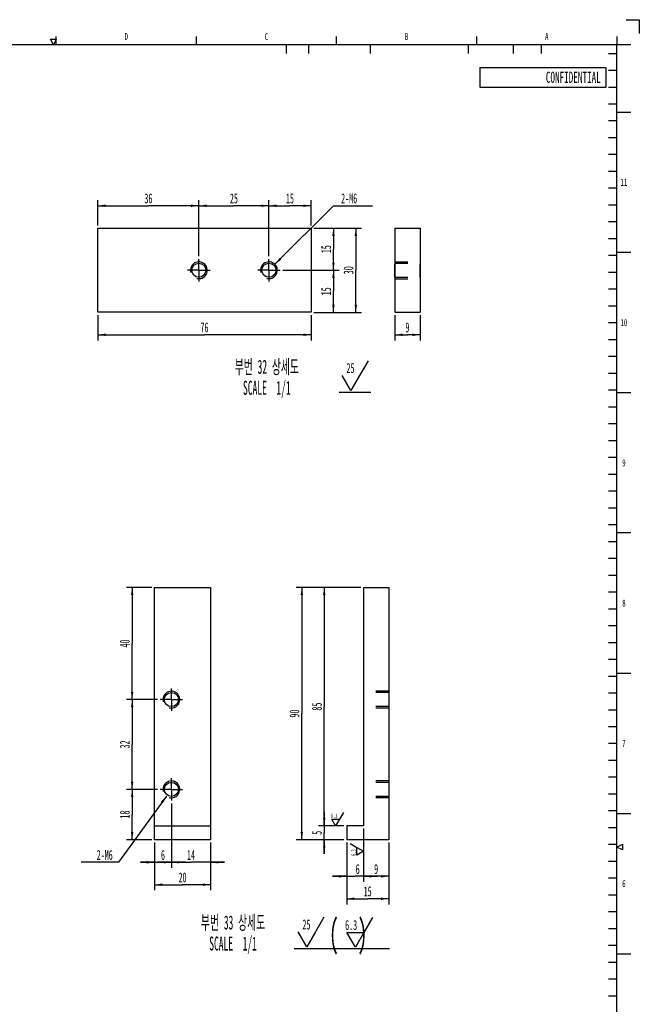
# Model space of a CAD drawing. Header units: millimetres. Extents: x 0 to 839, y 0 to 593.
# Tile 11 of 11: x 618 to 839, y 242 to 593. Entities that reach past the tile are written whole.
import ezdxf

# ---------------------------------------------------------------- set-up
doc = ezdxf.new("R2010")
doc.units = ezdxf.units.MM
doc.header["$LTSCALE"] = 46.255
doc.linetypes.add('CENTER', pattern=[0.6, 0.375, -0.075, 0.075, -0.075])
doc.linetypes.add('HIDDEN', pattern=[0.2, 0.1, -0.1])
doc.layers.get('0').update_dxf_attribs({"linetype": 'CONTINUOUS'})
for name, color, linetype in [('3_DATUM_AXES', 7, 'CONTINUOUS'), ('7_ALL_FEATURES', 7, 'CONTINUOUS'), ('DEFAULT_2', 8, 'HIDDEN')]:
    doc.layers.add(name, color=color, linetype=linetype)
doc.styles.get("Standard").update_dxf_attribs({"font": 'txt', "width": 0.5})
doc.styles.add('TEXTSTYLE_2', font='txt', dxfattribs={"width": 0.6})
doc.styles.add('TEXTSTYLE_3', font='txt', dxfattribs={"width": 0.6})
doc.dimstyles.new('DIMSTYLE_10', dxfattribs={"dimtxt": 3.5, "dimasz": 2.76, "dimexe": 2, "dimexo": 1, "dimgap": 0.875, "dimtad": 1, "dimdec": 3, "dimdsep": 46, "dimtxsty": 'Standard', "dimblk": '_FILLED', "dimblk1": '_FILLED', "dimblk2": '_FILLED', "dimcen": 0.09, "dimadec": 3, "dimazin": 2, "dimtp": 0.2, "dimtm": 0.2, "dimtfac": 1, "dimtdec": 3, "dimtofl": 0, "dimtmove": 0, "dimatfit": 3, "dimldrblk": '_FILLED', "dimfxl": 0, "dimtolj": 1, "dimarcsym": 0})
doc.dimstyles.new('DIMSTYLE_11', dxfattribs={"dimtxt": 3.5, "dimasz": 2.76, "dimexe": 2, "dimexo": 1, "dimgap": 0.875, "dimtad": 1, "dimdec": 3, "dimdsep": 46, "dimtxsty": 'Standard', "dimblk": '_FILLED', "dimblk1": '_FILLED', "dimblk2": '_FILLED', "dimcen": 0.09, "dimadec": 3, "dimazin": 2, "dimtp": 0.1, "dimtm": 0.1, "dimtfac": 1, "dimtdec": 3, "dimtofl": 0, "dimtmove": 0, "dimatfit": 3, "dimldrblk": '_FILLED', "dimfxl": 0, "dimtolj": 1, "dimarcsym": 0})
doc.dimstyles.new('DIMSTYLE_2', dxfattribs={"dimtxt": 3.5, "dimasz": 2.76, "dimexe": 2, "dimexo": 1, "dimtad": 1, "dimdec": 3, "dimdsep": 46, "dimtxsty": 'Standard', "dimblk": '_FILLED', "dimblk1": '_FILLED', "dimblk2": '_FILLED', "dimcen": 0.09, "dimadec": 3, "dimazin": 2, "dimtp": 0.1, "dimtm": 0.1, "dimtfac": 1, "dimtdec": 3, "dimtofl": 0, "dimtmove": 0, "dimatfit": 1, "dimldrblk": '_FILLED', "dimfxl": 0, "dimtolj": 1, "dimarcsym": 0})
doc.dimstyles.new('DIMSTYLE_9', dxfattribs={"dimtxt": 3.5, "dimasz": 2.76, "dimexe": 2, "dimexo": 1, "dimgap": 0.875, "dimtad": 1, "dimdec": 3, "dimdsep": 46, "dimtxsty": 'Standard', "dimblk": '_FILLED', "dimblk1": '_FILLED', "dimblk2": '_FILLED', "dimcen": 0.09, "dimadec": 3, "dimazin": 2, "dimtp": 0.3, "dimtm": 0.3, "dimtfac": 1, "dimtdec": 3, "dimtofl": 0, "dimtmove": 0, "dimatfit": 3, "dimldrblk": '_FILLED', "dimfxl": 0, "dimtolj": 1, "dimarcsym": 0})

# ---------------------------------------------------------------- blocks, each defined once
blk = doc.blocks.new('_FILLED')
at = {"color": 0, "linetype": 'ByBlock'}
blk.add_solid([(0, 0), (-1, 0.16), (-1, -0.16)], dxfattribs=at)
blk = doc.blocks.new('*D5')
at = {"color": 2, "linetype": 'Continuous'}
for p, q in [((709.02, 505.79), (729.9, 526.66)), ((729.9, 526.66), (729.9, 526.66)), ((729.9, 526.66), (743.83, 526.66))]:
    blk.add_line(p, q, dxfattribs=at)
at = {"color": 2, "linetype": 'Continuous', "xscale": 2.76, "yscale": 2.76, "zscale": 2.76, "rotation": 225}
blk.add_blockref('_FILLED', (709.02, 505.79), dxfattribs=at)
at = {"color": 2, "linetype": 'Continuous', "insert": (732.63, 531.04), "char_height": 3.5, "width": 7, "attachment_point": 1, "line_spacing_factor": 0.9}
blk.add_mtext('2-M6', dxfattribs=at)
blk = doc.blocks.new('*D6')
at = {"color": 2, "linetype": 'Continuous'}
for p, q in [((670.34, 316.16), (653.26, 292.59)), ((653.26, 292.59), (639.97, 292.59)), ((653.26, 292.59), (653.26, 292.59))]:
    blk.add_line(p, q, dxfattribs=at)
at = {"color": 2, "linetype": 'Continuous', "xscale": 2.76, "yscale": 2.76, "zscale": 2.76, "rotation": 54.06629641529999}
blk.add_blockref('_FILLED', (670.34, 316.16), dxfattribs=at)
at = {"color": 2, "linetype": 'Continuous', "insert": (651.17, 296.96), "char_height": 3.5, "width": 7, "attachment_point": 3, "line_spacing_factor": 0.9}
blk.add_mtext('2-M6', dxfattribs=at)
blk = doc.blocks.new('*D38')
at = {"color": 2, "linetype": 'Continuous'}
for p, q in [((645.9, 487.66), (645.9, 478.66)), ((721.9, 487.66), (721.9, 478.66)), ((645.9, 480.66), (683.9, 480.66)), ((721.9, 480.66), (683.9, 480.66))]:
    blk.add_line(p, q, dxfattribs=at)
at = {"color": 2, "linetype": 'Continuous', "xscale": 2.76, "yscale": 2.76, "zscale": 2.76, "rotation": 180}
blk.add_blockref('_FILLED', (645.9, 480.66), dxfattribs=at)
at = {"color": 2, "linetype": 'Continuous', "xscale": 2.76, "yscale": 2.76, "zscale": 2.76}
blk.add_blockref('_FILLED', (721.9, 480.66), dxfattribs=at)
at = {"color": 2, "linetype": 'Continuous', "insert": (683.9, 485.04), "char_height": 3.5, "width": 3.5, "attachment_point": 2, "line_spacing_factor": 0.9}
blk.add_mtext('76', dxfattribs=at)
blk = doc.blocks.new('*D39')
at = {"color": 2, "linetype": 'Continuous'}
for p, q in [((706.9, 508.66), (706.9, 528.66)), ((706.9, 526.66), (714.4, 526.66)), ((721.9, 526.66), (714.4, 526.66)), ((721.9, 519.66), (721.9, 528.66))]:
    blk.add_line(p, q, dxfattribs=at)
at = {"color": 2, "linetype": 'Continuous', "xscale": 2.76, "yscale": 2.76, "zscale": 2.76, "rotation": 180}
blk.add_blockref('_FILLED', (706.9, 526.66), dxfattribs=at)
at = {"color": 2, "linetype": 'Continuous', "xscale": 2.76, "yscale": 2.76, "zscale": 2.76}
blk.add_blockref('_FILLED', (721.9, 526.66), dxfattribs=at)
at = {"color": 2, "linetype": 'Continuous', "insert": (714.4, 531.04), "char_height": 3.5, "width": 3.5, "attachment_point": 2, "line_spacing_factor": 0.9}
blk.add_mtext('15', dxfattribs=at)
blk = doc.blocks.new('*D40')
at = {"color": 2, "linetype": 'Continuous'}
for p, q in [((681.9, 508.66), (681.9, 528.66)), ((681.9, 526.66), (694.4, 526.66)), ((706.9, 526.66), (694.4, 526.66)), ((706.9, 508.66), (706.9, 528.66))]:
    blk.add_line(p, q, dxfattribs=at)
at = {"color": 2, "linetype": 'Continuous', "xscale": 2.76, "yscale": 2.76, "zscale": 2.76, "rotation": 180}
blk.add_blockref('_FILLED', (681.9, 526.66), dxfattribs=at)
at = {"color": 2, "linetype": 'Continuous', "xscale": 2.76, "yscale": 2.76, "zscale": 2.76}
blk.add_blockref('_FILLED', (706.9, 526.66), dxfattribs=at)
at = {"color": 2, "linetype": 'Continuous', "insert": (694.4, 531.04), "char_height": 3.5, "width": 3.5, "attachment_point": 2, "line_spacing_factor": 0.9}
blk.add_mtext('25', dxfattribs=at)
blk = doc.blocks.new('*D41')
at = {"color": 2, "linetype": 'Continuous'}
for p, q in [((645.9, 519.66), (645.9, 528.66)), ((645.9, 526.66), (663.9, 526.66)), ((681.9, 526.66), (663.9, 526.66)), ((681.9, 508.66), (681.9, 528.66))]:
    blk.add_line(p, q, dxfattribs=at)
at = {"color": 2, "linetype": 'Continuous', "xscale": 2.76, "yscale": 2.76, "zscale": 2.76, "rotation": 180}
blk.add_blockref('_FILLED', (645.9, 526.66), dxfattribs=at)
at = {"color": 2, "linetype": 'Continuous', "xscale": 2.76, "yscale": 2.76, "zscale": 2.76}
blk.add_blockref('_FILLED', (681.9, 526.66), dxfattribs=at)
at = {"color": 2, "linetype": 'Continuous', "insert": (663.9, 531.04), "char_height": 3.5, "width": 3.5, "attachment_point": 2, "line_spacing_factor": 0.9}
blk.add_mtext('36', dxfattribs=at)
blk = doc.blocks.new('*D42')
at = {"color": 2, "linetype": 'Continuous'}
for p, q in [((711.9, 503.66), (731.9, 503.66)), ((729.9, 503.66), (729.9, 496.16)), ((729.9, 488.66), (729.9, 496.16)), ((722.9, 488.66), (731.9, 488.66))]:
    blk.add_line(p, q, dxfattribs=at)
at = {"color": 2, "linetype": 'Continuous', "xscale": 2.76, "yscale": 2.76, "zscale": 2.76}
for p, rotation in [((729.9, 503.66), 90), ((729.9, 488.66), 270)]:
    blk.add_blockref('_FILLED', p, dxfattribs=dict(at, rotation=rotation))
at = {"color": 2, "linetype": 'Continuous', "insert": (725.53, 496.16), "char_height": 3.5, "width": 3.5, "attachment_point": 2, "rotation": 90, "line_spacing_factor": 0.9}
blk.add_mtext('15', dxfattribs=at)
blk = doc.blocks.new('*D43')
at = {"color": 2, "linetype": 'Continuous'}
for p, q in [((722.9, 518.66), (731.9, 518.66)), ((729.9, 518.66), (729.9, 511.16)), ((729.9, 503.66), (729.9, 511.16)), ((711.9, 503.66), (731.9, 503.66))]:
    blk.add_line(p, q, dxfattribs=at)
at = {"color": 2, "linetype": 'Continuous', "xscale": 2.76, "yscale": 2.76, "zscale": 2.76}
for p, rotation in [((729.9, 518.66), 90), ((729.9, 503.66), 270)]:
    blk.add_blockref('_FILLED', p, dxfattribs=dict(at, rotation=rotation))
at = {"color": 2, "linetype": 'Continuous', "insert": (725.53, 511.16), "char_height": 3.5, "width": 3.5, "attachment_point": 2, "rotation": 90, "line_spacing_factor": 0.9}
blk.add_mtext('15', dxfattribs=at)
blk = doc.blocks.new('*D44')
at = {"color": 2, "linetype": 'Continuous'}
for p, q in [((722.9, 518.66), (739.9, 518.66)), ((737.9, 518.66), (737.9, 503.66)), ((737.9, 488.66), (737.9, 503.66)), ((722.9, 488.66), (739.9, 488.66))]:
    blk.add_line(p, q, dxfattribs=at)
at = {"color": 2, "linetype": 'Continuous', "xscale": 2.76, "yscale": 2.76, "zscale": 2.76}
for p, rotation in [((737.9, 518.66), 90), ((737.9, 488.66), 270)]:
    blk.add_blockref('_FILLED', p, dxfattribs=dict(at, rotation=rotation))
at = {"color": 2, "linetype": 'Continuous', "insert": (733.53, 503.66), "char_height": 3.5, "width": 3.5, "attachment_point": 2, "rotation": 90, "line_spacing_factor": 0.9}
blk.add_mtext('30', dxfattribs=at)
blk = doc.blocks.new('*D45')
at = {"color": 2, "linetype": 'Continuous'}
for p, q in [((751.8, 487.66), (751.8, 478.66)), ((760.8, 487.66), (760.8, 478.66)), ((751.8, 480.66), (756.3, 480.66)), ((760.8, 480.66), (756.3, 480.66))]:
    blk.add_line(p, q, dxfattribs=at)
at = {"color": 2, "linetype": 'Continuous', "xscale": 2.76, "yscale": 2.76, "zscale": 2.76, "rotation": 180}
blk.add_blockref('_FILLED', (751.8, 480.66), dxfattribs=at)
at = {"color": 2, "linetype": 'Continuous', "xscale": 2.76, "yscale": 2.76, "zscale": 2.76}
blk.add_blockref('_FILLED', (760.8, 480.66), dxfattribs=at)
at = {"color": 2, "linetype": 'Continuous', "insert": (756.3, 485.04), "char_height": 3.5, "width": 1.75, "attachment_point": 2, "line_spacing_factor": 0.9}
blk.add_mtext('9', dxfattribs=at)
blk = doc.blocks.new('*D47')
at = {"color": 2, "linetype": 'Continuous'}
for p, q in [((667.1, 318.59), (656.1, 318.59)), ((658.1, 318.59), (658.1, 309.59)), ((658.1, 300.59), (658.1, 309.59)), ((665.1, 300.59), (656.1, 300.59))]:
    blk.add_line(p, q, dxfattribs=at)
at = {"color": 2, "linetype": 'Continuous', "xscale": 2.76, "yscale": 2.76, "zscale": 2.76}
for p, rotation in [((658.1, 318.59), 90), ((658.1, 300.59), 270)]:
    blk.add_blockref('_FILLED', p, dxfattribs=dict(at, rotation=rotation))
at = {"color": 2, "linetype": 'Continuous', "insert": (653.73, 309.59), "char_height": 3.5, "width": 3.5, "attachment_point": 2, "rotation": 90, "line_spacing_factor": 0.9}
blk.add_mtext('18', dxfattribs=at)
blk = doc.blocks.new('*D48')
at = {"color": 2, "linetype": 'Continuous'}
for p, q in [((667.1, 350.59), (656.1, 350.59)), ((658.1, 350.59), (658.1, 334.59)), ((658.1, 318.59), (658.1, 334.59)), ((667.1, 318.59), (656.1, 318.59))]:
    blk.add_line(p, q, dxfattribs=at)
at = {"color": 2, "linetype": 'Continuous', "xscale": 2.76, "yscale": 2.76, "zscale": 2.76}
for p, rotation in [((658.1, 350.59), 90), ((658.1, 318.59), 270)]:
    blk.add_blockref('_FILLED', p, dxfattribs=dict(at, rotation=rotation))
at = {"color": 2, "linetype": 'Continuous', "insert": (653.73, 334.59), "char_height": 3.5, "width": 3.5, "attachment_point": 2, "rotation": 90, "line_spacing_factor": 0.9}
blk.add_mtext('32', dxfattribs=at)
blk = doc.blocks.new('*D49')
at = {"color": 2, "linetype": 'Continuous'}
for p, q in [((665.1, 390.59), (656.1, 390.59)), ((658.1, 390.59), (658.1, 370.59)), ((658.1, 350.59), (658.1, 370.59)), ((667.1, 350.59), (656.1, 350.59))]:
    blk.add_line(p, q, dxfattribs=at)
at = {"color": 2, "linetype": 'Continuous', "xscale": 2.76, "yscale": 2.76, "zscale": 2.76}
for p, rotation in [((658.1, 390.59), 90), ((658.1, 350.59), 270)]:
    blk.add_blockref('_FILLED', p, dxfattribs=dict(at, rotation=rotation))
at = {"color": 2, "linetype": 'Continuous', "insert": (653.73, 370.59), "char_height": 3.5, "width": 3.5, "attachment_point": 2, "rotation": 90, "line_spacing_factor": 0.9}
blk.add_mtext('40', dxfattribs=at)
blk = doc.blocks.new('*D50')
at = {"color": 2, "linetype": 'Continuous'}
for p, q in [((672.1, 313.59), (672.1, 290.59)), ((666.1, 299.59), (666.1, 290.59)), ((666.1, 292.59), (661.1, 292.59)), ((661.1, 292.59), (669.1, 292.59)), ((677.1, 292.59), (669.1, 292.59)), ((672.1, 292.59), (677.1, 292.59))]:
    blk.add_line(p, q, dxfattribs=at)
at = {"color": 2, "linetype": 'Continuous', "xscale": 2.76, "yscale": 2.76, "zscale": 2.76}
blk.add_blockref('_FILLED', (666.1, 292.59), dxfattribs=at)
at = {"color": 2, "linetype": 'Continuous', "xscale": 2.76, "yscale": 2.76, "zscale": 2.76, "rotation": 180}
blk.add_blockref('_FILLED', (672.1, 292.59), dxfattribs=at)
at = {"color": 2, "linetype": 'Continuous', "insert": (669.1, 296.96), "char_height": 3.5, "width": 1.75, "attachment_point": 2, "line_spacing_factor": 0.9}
blk.add_mtext('6', dxfattribs=at)
blk = doc.blocks.new('*D51')
at = {"color": 2, "linetype": 'Continuous'}
for p, q in [((672.1, 313.59), (672.1, 290.59)), ((686.1, 299.59), (686.1, 290.59)), ((672.1, 292.59), (667.1, 292.59)), ((667.1, 292.59), (679.1, 292.59)), ((691.1, 292.59), (679.1, 292.59)), ((686.1, 292.59), (691.1, 292.59))]:
    blk.add_line(p, q, dxfattribs=at)
at = {"color": 2, "linetype": 'Continuous', "xscale": 2.76, "yscale": 2.76, "zscale": 2.76}
blk.add_blockref('_FILLED', (672.1, 292.59), dxfattribs=at)
at = {"color": 2, "linetype": 'Continuous', "xscale": 2.76, "yscale": 2.76, "zscale": 2.76, "rotation": 180}
blk.add_blockref('_FILLED', (686.1, 292.59), dxfattribs=at)
at = {"color": 2, "linetype": 'Continuous', "insert": (679.1, 296.96), "char_height": 3.5, "width": 3.5, "attachment_point": 2, "line_spacing_factor": 0.9}
blk.add_mtext('14', dxfattribs=at)
blk = doc.blocks.new('*D52')
at = {"color": 2, "linetype": 'Continuous'}
for p, q in [((666.1, 299.59), (666.1, 282.59)), ((686.1, 299.59), (686.1, 282.59)), ((666.1, 284.59), (676.1, 284.59)), ((686.1, 284.59), (676.1, 284.59))]:
    blk.add_line(p, q, dxfattribs=at)
at = {"color": 2, "linetype": 'Continuous', "xscale": 2.76, "yscale": 2.76, "zscale": 2.76, "rotation": 180}
blk.add_blockref('_FILLED', (666.1, 284.59), dxfattribs=at)
at = {"color": 2, "linetype": 'Continuous', "xscale": 2.76, "yscale": 2.76, "zscale": 2.76}
blk.add_blockref('_FILLED', (686.1, 284.59), dxfattribs=at)
at = {"color": 2, "linetype": 'Continuous', "insert": (676.1, 288.96), "char_height": 3.5, "width": 3.5, "attachment_point": 2, "line_spacing_factor": 0.9}
blk.add_mtext('20', dxfattribs=at)
blk = doc.blocks.new('*D53')
at = {"color": 2, "linetype": 'Continuous'}
for p, q in [((740.62, 304.59), (740.62, 285.59)), ((749.62, 299.33), (749.62, 285.59)), ((740.62, 287.59), (745.12, 287.59)), ((749.62, 287.59), (745.12, 287.59))]:
    blk.add_line(p, q, dxfattribs=at)
at = {"color": 2, "linetype": 'Continuous', "xscale": 2.76, "yscale": 2.76, "zscale": 2.76, "rotation": 180}
blk.add_blockref('_FILLED', (740.62, 287.59), dxfattribs=at)
at = {"color": 2, "linetype": 'Continuous', "xscale": 2.76, "yscale": 2.76, "zscale": 2.76}
blk.add_blockref('_FILLED', (749.62, 287.59), dxfattribs=at)
at = {"color": 2, "linetype": 'Continuous', "insert": (745.12, 291.96), "char_height": 3.5, "width": 1.75, "attachment_point": 2, "line_spacing_factor": 0.9}
blk.add_mtext('9', dxfattribs=at)
blk = doc.blocks.new('SURFTEXTURE_BL0', base_point=(738.24, 297.06))
at = {"color": 2, "linetype": 'Continuous'}
for p, q in [((735.86, 299.27), (738.25, 297.89)), ((738.25, 295.15), (738.25, 297.89)), ((738.25, 297.89), (740.62, 296.52)), ((740.62, 296.52), (738.25, 295.15))]:
    blk.add_line(p, q, dxfattribs=at)
at = {"color": 2, "linetype": 'Continuous', "style": 'TEXTSTYLE_2', "width": 0.6}
blk.add_text('6.3', height=1.587, rotation=90, dxfattribs=at).set_placement((737.84, 294.85))
blk = doc.blocks.new('*D62')
at = {"color": 2, "linetype": 'Continuous'}
for p, q in [((740.62, 304.59), (740.62, 285.59)), ((734.62, 299.59), (734.62, 285.59)), ((734.62, 287.59), (729.62, 287.59)), ((729.62, 287.59), (737.62, 287.59)), ((745.62, 287.59), (737.62, 287.59)), ((740.62, 287.59), (745.62, 287.59))]:
    blk.add_line(p, q, dxfattribs=at)
at = {"color": 2, "linetype": 'Continuous', "xscale": 2.76, "yscale": 2.76, "zscale": 2.76}
blk.add_blockref('_FILLED', (734.62, 287.59), dxfattribs=at)
at = {"color": 2, "linetype": 'Continuous', "xscale": 2.76, "yscale": 2.76, "zscale": 2.76, "rotation": 180}
blk.add_blockref('_FILLED', (740.62, 287.59), dxfattribs=at)
at = {"color": 2, "linetype": 'Continuous', "insert": (738.55, 291.96), "char_height": 3.5, "width": 1.75, "attachment_point": 2, "line_spacing_factor": 0.9}
blk.add_mtext('6', dxfattribs=at)
blk = doc.blocks.new('*D63')
at = {"color": 2, "linetype": 'Continuous'}
for p, q in [((726.62, 305.59), (726.62, 310.59)), ((726.62, 310.59), (726.62, 303.09)), ((733.62, 305.59), (724.62, 305.59)), ((726.62, 295.59), (726.62, 303.09)), ((733.62, 300.59), (724.62, 300.59)), ((726.62, 300.59), (726.62, 295.59))]:
    blk.add_line(p, q, dxfattribs=at)
at = {"color": 2, "linetype": 'Continuous', "xscale": 2.76, "yscale": 2.76, "zscale": 2.76}
for p, rotation in [((726.62, 305.59), 270), ((726.62, 300.59), 90)]:
    blk.add_blockref('_FILLED', p, dxfattribs=dict(at, rotation=rotation))
at = {"color": 2, "linetype": 'Continuous', "insert": (722.25, 303.09), "char_height": 3.5, "width": 1.75, "attachment_point": 2, "rotation": 90, "line_spacing_factor": 0.9}
blk.add_mtext('5', dxfattribs=at)
blk = doc.blocks.new('SURFTEXTURE_BL1', base_point=(731.22, 307.97))
at = {"color": 2, "linetype": 'Continuous'}
for p, q in [((733.43, 310.35), (732.05, 307.96)), ((730.68, 305.59), (729.31, 307.96)), ((729.31, 307.96), (732.05, 307.96)), ((732.05, 307.96), (730.68, 305.59))]:
    blk.add_line(p, q, dxfattribs=at)
at = {"color": 2, "linetype": 'Continuous', "style": 'TEXTSTYLE_2', "width": 0.6}
blk.add_text('6.3', height=1.587, dxfattribs=at).set_placement((729.01, 308.37))
blk = doc.blocks.new('*D64')
at = {"color": 2, "linetype": 'Continuous'}
for p, q in [((739.62, 390.59), (724.62, 390.59)), ((726.62, 390.59), (726.62, 348.09)), ((726.62, 305.59), (726.62, 348.09)), ((733.62, 305.59), (724.62, 305.59))]:
    blk.add_line(p, q, dxfattribs=at)
at = {"color": 2, "linetype": 'Continuous', "xscale": 2.76, "yscale": 2.76, "zscale": 2.76}
for p, rotation in [((726.62, 390.59), 90), ((726.62, 305.59), 270)]:
    blk.add_blockref('_FILLED', p, dxfattribs=dict(at, rotation=rotation))
at = {"color": 2, "linetype": 'Continuous', "insert": (722.25, 348.09), "char_height": 3.5, "width": 3.5, "attachment_point": 2, "rotation": 90, "line_spacing_factor": 0.9}
blk.add_mtext('85', dxfattribs=at)
blk = doc.blocks.new('*D65')
at = {"color": 2, "linetype": 'Continuous'}
for p, q in [((734.62, 299.59), (734.62, 277.59)), ((749.62, 299.59), (749.62, 277.59)), ((734.62, 279.59), (742.12, 279.59)), ((749.62, 279.59), (742.12, 279.59))]:
    blk.add_line(p, q, dxfattribs=at)
at = {"color": 2, "linetype": 'Continuous', "xscale": 2.76, "yscale": 2.76, "zscale": 2.76, "rotation": 180}
blk.add_blockref('_FILLED', (734.62, 279.59), dxfattribs=at)
at = {"color": 2, "linetype": 'Continuous', "xscale": 2.76, "yscale": 2.76, "zscale": 2.76}
blk.add_blockref('_FILLED', (749.62, 279.59), dxfattribs=at)
at = {"color": 2, "linetype": 'Continuous', "insert": (742.12, 283.96), "char_height": 3.5, "width": 3.5, "attachment_point": 2, "line_spacing_factor": 0.9}
blk.add_mtext('15', dxfattribs=at)
blk = doc.blocks.new('*D66')
at = {"color": 2, "linetype": 'Continuous'}
for p, q in [((739.62, 390.59), (716.62, 390.59)), ((718.62, 390.59), (718.62, 345.59)), ((718.62, 300.59), (718.62, 345.59)), ((733.62, 300.59), (716.62, 300.59))]:
    blk.add_line(p, q, dxfattribs=at)
at = {"color": 2, "linetype": 'Continuous', "xscale": 2.76, "yscale": 2.76, "zscale": 2.76}
for p, rotation in [((718.62, 390.59), 90), ((718.62, 300.59), 270)]:
    blk.add_blockref('_FILLED', p, dxfattribs=dict(at, rotation=rotation))
at = {"color": 2, "linetype": 'Continuous', "insert": (714.25, 345.59), "char_height": 3.5, "width": 3.5, "attachment_point": 2, "rotation": 90, "line_spacing_factor": 0.9}
blk.add_mtext('90', dxfattribs=at)
blk = doc.blocks.new('SURFTEXTURE_BL14', base_point=(737.65, 466.14))
at = {"color": 2, "linetype": 'Continuous'}
for p, q in [((742.23, 471.43), (739.16, 466.12)), ((736.12, 460.84), (733.07, 466.12)), ((739.16, 466.12), (736.12, 460.84))]:
    blk.add_line(p, q, dxfattribs=at)
at = {"color": 2, "linetype": 'Continuous', "style": 'TEXTSTYLE_2', "width": 0.6}
blk.add_text('25', height=3.529, dxfattribs=at).set_placement((734.53, 467.02))
blk = doc.blocks.new('SURFTEXTURE_BL15', base_point=(721.94, 267.77))
at = {"color": 2, "linetype": 'Continuous'}
for p, q in [((726.52, 273.06), (723.45, 267.75)), ((720.4, 262.47), (717.36, 267.75)), ((723.45, 267.75), (720.4, 262.47))]:
    blk.add_line(p, q, dxfattribs=at)
at = {"color": 2, "linetype": 'Continuous', "style": 'TEXTSTYLE_2', "width": 0.6}
blk.add_text('25', height=3.529, dxfattribs=at).set_placement((718.82, 268.65))
blk = doc.blocks.new('SURFTEXTURE_BL16', base_point=(738.97, 267.56))
at = {"color": 2, "linetype": 'Continuous'}
for p, q in [((743.87, 272.86), (740.8, 267.54)), ((737.76, 262.27), (734.72, 267.54)), ((734.72, 267.54), (740.8, 267.54)), ((740.8, 267.54), (737.76, 262.27))]:
    blk.add_line(p, q, dxfattribs=at)
at = {"color": 2, "linetype": 'Continuous', "style": 'TEXTSTYLE_2', "width": 0.6}
blk.add_text('6.3', height=3.529, dxfattribs=at).set_placement((734.06, 268.45))

msp = doc.modelspace()

# ---------------------------------------------------------------- linework, layer by layer
at = {"color": 2, "linetype": 'Continuous'}
for p, q in [((834.35375, 593.00001), (839, 593.00001)), ((839, 593.00001), (839, 588.05666)), ((631.00001, 584), (631.00001, 586.99999)), ((681.00001, 584), (681.00001, 586.99999)), ((731.00001, 584), (731.00001, 586.99999)), ((780.99999, 584), (780.99999, 586.99999)), ((830.99999, 586.99999), (830.99999, 584)), ((628.99999, 585.99999), (631.00001, 585.99999)), ((630.00001, 584), (628.99999, 585.99999)), ((631.00001, 585.99999), (630.00001, 584)), ((713, 584), (713, 581)), ((721, 584), (721, 581)), ((742.99999, 584), (742.99999, 581)), ((777.99999, 584), (777.99999, 581)), ((793.99999, 584), (793.99999, 581)), ((803.99999, 584), (803.99999, 581)), ((836, 584), (830.99999, 584)), ((827.99999, 581), (830.99999, 581)), ((827.99999, 574.99999), (830.99999, 574.99999)), ((827.99999, 569), (830.99999, 569)), ((827.99999, 562.99999), (830.99999, 562.99999)), ((830.99999, 559.99999), (836, 559.99999)), ((827.99999, 557), (830.99999, 557)), ((827.99999, 550.99998), (830.99999, 550.99998)), ((827.99999, 545), (830.99999, 545)), ((827.99999, 538.99998), (830.99999, 538.99998)), ((827.99999, 533), (830.99999, 533)), ((827.99999, 526.99998), (830.99999, 526.99998)), ((827.99999, 520.99999), (830.99999, 520.99999)), ((827.99999, 515.00001), (830.99999, 515.00001)), ((836, 509.99999), (830.99999, 509.99999)), ((827.99999, 508.99999), (830.99999, 508.99999)), ((827.99999, 503), (830.99999, 503)), ((827.99999, 496.99999), (830.99999, 496.99999)), ((827.99999, 491), (830.99999, 491)), ((827.99999, 484.99999), (830.99999, 484.99999)), ((827.99999, 479), (830.99999, 479)), ((827.99999, 472.99999), (830.99999, 472.99999)), ((827.99999, 467), (830.99999, 467)), ((731.92646, 460.22531), (743.26847, 460.22531)), ((827.99999, 460.99999), (830.99999, 460.99999)), ((836, 459.99999), (830.99999, 459.99999)), ((827.99999, 455), (830.99999, 455)), ((827.99999, 448.99999), (830.99999, 448.99999)), ((827.99999, 443), (830.99999, 443)), ((827.99999, 436.99998), (830.99999, 436.99998)), ((827.99999, 431), (830.99999, 431)), ((827.99999, 424.99998), (830.99999, 424.99998)), ((827.99999, 418.99999), (830.99999, 418.99999)), ((827.99999, 412.99998), (830.99999, 412.99998)), ((836, 409.99999), (830.99999, 409.99999)), ((827.99999, 406.99999), (830.99999, 406.99999)), ((827.99999, 401.00001), (830.99999, 401.00001)), ((827.99999, 394.99999), (830.99999, 394.99999)), ((827.99999, 389), (830.99999, 389)), ((827.99999, 382.99999), (830.99999, 382.99999)), ((827.99999, 377), (830.99999, 377)), ((827.99999, 370.99999), (830.99999, 370.99999)), ((827.99999, 365), (830.99999, 365)), ((827.99999, 358.99999), (830.99999, 358.99999)), ((830.99999, 359.99999), (836, 359.99999)), ((827.99999, 353), (830.99999, 353)), ((827.99999, 346.99999), (830.99999, 346.99999)), ((827.99999, 341), (830.99999, 341)), ((827.99999, 334.99998), (830.99999, 334.99998)), ((827.99999, 329), (830.99999, 329)), ((827.99999, 322.99998), (830.99999, 322.99998)), ((827.99999, 317), (830.99999, 317)), ((827.99999, 310.99998), (830.99999, 310.99998)), ((830.99999, 309.99998), (836, 309.99998)), ((827.99999, 304.99999), (830.99999, 304.99999)), ((827.99999, 299.00001), (830.99999, 299.00001)), ((830.99999, 297.99998), (833.00001, 299.00001)), ((833.00001, 299.00001), (833.00001, 296.99998)), ((833.00001, 296.99998), (830.99999, 297.99998)), ((827.99999, 292.99999), (830.99999, 292.99999)), ((827.99999, 287), (830.99999, 287)), ((827.99999, 280.99999), (830.99999, 280.99999)), ((827.99999, 275), (830.99999, 275)), ((827.99999, 268.99999), (830.99999, 268.99999)), ((715.94579, 261.84132), (749.85246, 261.84132)), ((827.99999, 263), (830.99999, 263)), ((830.99999, 259.99998), (836, 259.99998)), ((827.99999, 256.99999), (830.99999, 256.99999)), ((827.99999, 251), (830.99999, 251)), ((827.99999, 244.99999), (830.99999, 244.99999))]:
    msp.add_line(p, q, dxfattribs=at)
at = {"color": 7, "linetype": 'Continuous'}
for p, q in [((830.99999, 584), (25, 584)), ((830.99999, 10), (830.99999, 584)), ((782.09999, 576), (826.99999, 576)), ((782.09999, 576), (782.09999, 569)), ((826.99999, 576), (826.99999, 569)), ((782.09999, 569), (826.99999, 569)), ((645.90054, 488.66398), (645.90054, 518.66398)), ((645.90054, 518.66398), (721.90054, 518.66398)), ((721.90054, 518.66398), (721.90054, 488.66398)), ((751.80438, 518.66398), (751.80438, 488.66398)), ((751.80438, 518.66398), (760.80438, 518.66398)), ((760.80438, 518.66398), (760.80438, 488.66398)), ((721.90054, 488.66398), (645.90054, 488.66398)), ((751.80438, 488.66398), (760.80438, 488.66398)), ((666.10378, 390.58744), (686.10378, 390.58744)), ((740.62117, 390.58744), (749.62117, 390.58744))]:
    msp.add_line(p, q, dxfattribs=at)
at = {"color": 2, "linetype": 'Continuous'}
for centre in [(681.90054, 503.66398), (706.90054, 503.66398), (672.10378, 350.58744), (672.10378, 318.58744)]:
    msp.add_arc(centre, 3, 255, 195, dxfattribs=at)
at = {"layer": '3_DATUM_AXES', "color": 7, "linetype": 'CENTER'}
for p, q in [((681.90054, 503.66398), (681.90054, 507.66398)), ((706.90054, 503.66398), (706.90054, 507.66398)), ((681.90054, 503.66398), (677.90054, 503.66398)), ((681.90054, 503.66398), (681.90054, 499.66398)), ((681.90054, 503.66398), (685.90054, 503.66398)), ((706.90054, 503.66398), (702.90054, 503.66398)), ((706.90054, 503.66398), (710.90054, 503.66398)), ((706.90054, 503.66398), (706.90054, 499.66398)), ((672.10378, 350.58744), (672.10378, 354.58744)), ((672.10378, 350.58744), (668.10378, 350.58744)), ((672.10378, 350.58744), (672.10378, 346.58744)), ((672.10378, 350.58744), (676.10378, 350.58744)), ((672.10378, 318.58744), (672.10378, 322.58744)), ((672.10378, 318.58744), (668.10378, 318.58744)), ((672.10378, 318.58744), (676.10378, 318.58744)), ((672.10378, 318.58744), (672.10378, 314.58744))]:
    msp.add_line(p, q, dxfattribs=at)
at = {"layer": '3_DATUM_AXES', "color": 8, "linetype": 'HIDDEN'}
for p, q in [((751.80438, 506.16398), (760.80438, 506.16398)), ((751.80438, 501.16417), (751.80438, 506.16378)), ((760.80438, 501.16417), (760.80438, 506.16378)), ((751.80438, 501.16398), (760.80438, 501.16398)), ((740.62117, 353.08744), (740.62117, 348.08744)), ((749.62117, 353.08744), (740.62117, 353.08744)), ((749.62117, 353.08744), (749.62117, 348.08744)), ((749.62117, 348.08744), (740.62117, 348.08744)), ((749.62117, 321.08744), (740.62117, 321.08744)), ((740.62117, 321.08744), (740.62117, 316.08744)), ((749.62117, 321.08744), (749.62117, 316.08744)), ((749.62117, 316.08744), (740.62117, 316.08744))]:
    msp.add_line(p, q, dxfattribs=at)
at = {"layer": '3_DATUM_AXES', "color": 7, "linetype": 'Continuous'}
for centre in [(681.90054, 503.66398), (706.90054, 503.66398), (672.10378, 350.58744), (672.10378, 318.58744)]:
    msp.add_circle(centre, 2.5, dxfattribs=at)
at = {"layer": '7_ALL_FEATURES', "color": 7, "linetype": 'Continuous'}
for p, q in [((666.10378, 300.58744), (666.10378, 390.58744)), ((686.10378, 390.58744), (686.10378, 300.58744)), ((740.62117, 390.58744), (740.62117, 305.58744)), ((749.62117, 390.58744), (749.62117, 300.58744)), ((666.10378, 305.58744), (686.10378, 305.58744)), ((740.62117, 305.58744), (734.62117, 305.58744)), ((734.62117, 305.58744), (734.62117, 300.58744)), ((686.10378, 300.58744), (666.10378, 300.58744)), ((749.62117, 300.58744), (734.62117, 300.58744))]:
    msp.add_line(p, q, dxfattribs=at)
at = {"layer": 'DEFAULT_2', "color": 8, "linetype": 'HIDDEN'}
for p, q in [((751.80438, 506.66398), (760.80438, 506.66398)), ((751.80438, 500.66398), (760.80438, 500.66398)), ((740.62117, 353.58744), (740.62117, 347.58744)), ((749.62117, 353.58744), (740.62117, 353.58744)), ((749.62117, 353.58744), (749.62117, 347.58744)), ((749.62117, 347.58744), (740.62117, 347.58744)), ((749.62117, 321.58744), (740.62117, 321.58744)), ((740.62117, 321.58744), (740.62117, 315.58744)), ((749.62117, 321.58744), (749.62117, 315.58744)), ((749.62117, 315.58744), (740.62117, 315.58744))]:
    msp.add_line(p, q, dxfattribs=at)

# ---------------------------------------------------------------- block references
at = {"color": 2, "linetype": 'Continuous'}
for name, p in [('SURFTEXTURE_BL14', (737.65173, 466.13766)), ('SURFTEXTURE_BL1', (731.22104, 307.96869)), ('SURFTEXTURE_BL0', (738.23992, 297.06055)), ('SURFTEXTURE_BL15', (721.93708, 267.76892)), ('SURFTEXTURE_BL16', (738.96508, 267.56451))]:
    msp.add_blockref(name, p, dxfattribs=at)

# ---------------------------------------------------------------- texts
at = {"color": 2, "linetype": 'Continuous', "char_height": 2.5, "attachment_point": 2, "line_spacing_factor": 0.9, "style": 'TEXTSTYLE_2'}
for s, insert, width in [('D', (655.99999, 588.25), 1.5), ('C', (705.99999, 588.25), 1.5), ('B', (755.99999, 588.25), 1.5), ('A', (805.99999, 588.25), 1.5), ('11', (833.5, 536.25), 3), ('10', (833.5, 486.25), 3), ('9', (833.5, 436.25), 1.5), ('8', (833.5, 386.25), 1.5), ('7', (833.5, 336.25), 1.5), ('6', (833.5, 286.25), 1.5)]:
    msp.add_mtext(s, dxfattribs=dict(at, insert=insert, width=width))
at = {"color": 7, "linetype": 'Continuous', "insert": (825.24958, 574.47403), "char_height": 4, "width": 62.2265625, "attachment_point": 3, "line_spacing_factor": 0.9, "style": 'TEXTSTYLE_3'}
msp.add_mtext('CONFIDENTIAL', dxfattribs=at)
at = {"color": 2, "linetype": 'Continuous', "line_spacing_factor": 0.9}
for s, insert, char_height, width, attachment_point in [('부번 32 상세도\\PSCALE  1/1', (706.14763, 471.76153), 5, 25, 2), ('부번 33 상세도\\PSCALE  1/1', (694.10378, 273.6247), 5, 25, 2), ('(  )', (728.35592, 272.26784), 10, 20, 1)]:
    msp.add_mtext(s, dxfattribs=dict(at, insert=insert, char_height=char_height, width=width, attachment_point=attachment_point))

# ---------------------------------------------------------------- dimensions: what is measured, and where the dimension line sits
at = {"color": 2, "linetype": 'Continuous'}
for base, p1, p2, angle, dimstyle, picture, middle in [((645.90054, 526.66398), (681.90054, 507.66398), (645.90054, 518.66398), 180, 'DIMSTYLE_9', '*D41', (663.90054, 526.66398)), ((681.90054, 526.66398), (706.90054, 507.66398), (681.90054, 507.66398), 180, 'DIMSTYLE_10', '*D40', (694.45524, 526.66398)), ((706.90054, 526.66398), (721.90054, 518.66398), (706.90054, 507.66398), 180, 'DIMSTYLE_10', '*D39', (714.67396, 526.66398)), ((729.90054, 518.66398), (710.90054, 503.66398), (721.90054, 518.66398), 90, 'DIMSTYLE_10', '*D43', (729.90054, 511.43741)), ((737.90054, 488.66398), (721.90054, 518.66398), (721.90054, 488.66398), 270, 'DIMSTYLE_10', '*D44', (737.90054, 503.664)), ((729.90054, 503.66398), (721.90054, 488.66398), (710.90054, 503.66398), 90, 'DIMSTYLE_10', '*D42', (729.90054, 496.43741)), ((658.10378, 390.58744), (668.10378, 350.58744), (666.10378, 390.58744), 90, 'DIMSTYLE_9', '*D49', (658.10378, 370.58742)), ((718.62117, 390.58744), (734.62117, 300.58744), (740.62117, 390.58744), 90, 'DIMSTYLE_9', '*D66', (718.62117, 345.58743)), ((726.62117, 390.58744), (734.62117, 305.58744), (740.62117, 390.58744), 90, 'DIMSTYLE_9', '*D64', (726.62117, 348.08746)), ((658.10378, 350.58744), (668.10378, 318.58744), (668.10378, 350.58744), 90, 'DIMSTYLE_9', '*D48', (658.10378, 334.58742)), ((658.10378, 318.58744), (666.10378, 300.58744), (668.10378, 318.58744), 90, 'DIMSTYLE_10', '*D47', (658.10378, 309.86086)), ((726.62117, 305.58744), (734.62117, 300.58744), (734.62117, 305.58744), 90, 'DIMSTYLE_11', '*D63', (726.62117, 303.14214)), ((666.10378, 284.58744), (686.10378, 300.58744), (666.10378, 300.58744), 180, 'DIMSTYLE_10', '*D52', (676.10376, 284.58744))]:
    dim = msp.add_linear_dim(base=base, p1=p1, p2=p2, angle=angle, dimstyle=dimstyle, dxfattribs=at)
    dim.commit()
    dim.dimension.update_dxf_attribs({"geometry": picture, "text_midpoint": middle, "dimtype": 160})
for p1, p2, picture, middle in [((709.02186, 505.7853), (704.77922, 501.54266), '*D5', (736.13077, 529.28898)), ((670.34323, 316.15835), (673.86432, 321.01653), '*D6', (647.67434, 295.21244))]:
    dim = msp.add_diameter_dim_2p(p1=p1, p2=p2, text='2-M<>', dimstyle='DIMSTYLE_2', override={"dimtih": 1, "dimtoh": 1, "dimpost": '<>'}, dxfattribs=at)
    dim.commit()
    dim.dimension.update_dxf_attribs({"geometry": picture, "text_midpoint": middle, "dimtype": 163})
for base, p1, p2, dimstyle, picture, middle in [((721.90054, 480.66398), (645.90054, 488.66398), (721.90054, 488.66398), 'DIMSTYLE_9', '*D38', (683.90054, 480.66398)), ((760.80438, 480.66398), (751.80438, 488.66398), (760.80438, 488.66398), 'DIMSTYLE_10', '*D45', (756.30439, 480.66398)), ((672.10378, 292.58744), (666.10378, 300.58744), (672.10378, 314.58744), 'DIMSTYLE_11', '*D50', (669.10379, 292.58744)), ((686.10378, 292.58744), (672.10378, 314.58744), (686.10378, 300.58744), 'DIMSTYLE_10', '*D51', (679.37722, 292.58744)), ((740.62117, 287.58744), (734.62117, 300.58744), (740.62117, 305.58744), 'DIMSTYLE_11', '*D62', (738.54704, 287.58744)), ((749.62117, 287.58744), (740.62117, 305.58744), (749.62117, 300.33139), 'DIMSTYLE_10', '*D53', (745.12117, 287.58744)), ((749.62117, 279.58744), (734.62117, 300.58744), (749.62117, 300.58744), 'DIMSTYLE_10', '*D65', (742.39462, 279.58744))]:
    dim = msp.add_linear_dim(base=base, p1=p1, p2=p2, dimstyle=dimstyle, dxfattribs=at)
    dim.commit()
    dim.dimension.update_dxf_attribs({"geometry": picture, "text_midpoint": middle, "dimtype": 160})

doc.saveas('drawing.dxf')
